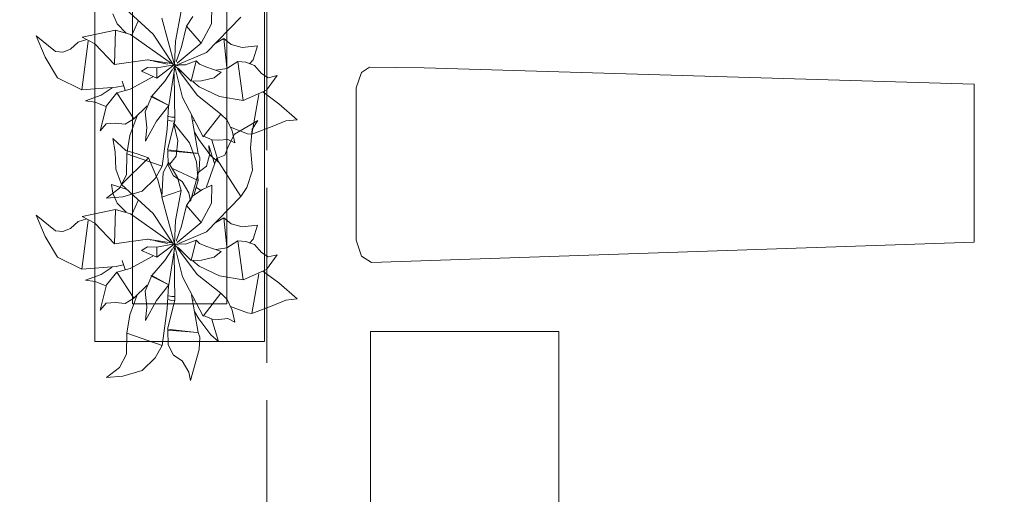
# Model space of a CAD drawing. Header units: millimetres. Extents: x -14761 to 157739, y -22400 to 107990.
# Tile 148 of 228: x 120194 to 122806, y 21397 to 22658. Entities that reach past the tile are written whole.
import ezdxf

# ---------------------------------------------------------------- set-up
doc = ezdxf.new("R2010")
doc.units = ezdxf.units.MM
doc.header["$MEASUREMENT"] = 0
doc.linetypes.add('Штриховая', pattern=[564.444447, 282.222223, -282.222223])
for name, color, linetype in [('Интерьер - лежаки 2', 7, 'Continuous'), ('Интерьер - Мебель', 7, 'Continuous'), ('Элемент Модели - Зона', 7, 'Continuous')]:
    doc.layers.add(name, color=color, linetype=linetype)

msp = doc.modelspace()

# ---------------------------------------------------------------- linework, layer by layer
at = {"layer": 'Интерьер - лежаки 2', "color": 7, "linetype": 'Continuous', "lineweight": 15}
for p, q in [((121124.5, 21330), (121124.5, 21830)), ((121124.5, 21830), (121624.5, 21830)), ((121624.5, 21830), (121624.5, 21330))]:
    msp.add_line(p, q, dxfattribs=at)
at = {"layer": 'Интерьер - лежаки 2', "color": 7, "linetype": 'Continuous', "lineweight": 15, "flags": 128}
msp.add_lwpolyline([(121267.6, 22529.7), (121122.4, 22531.5), (121101, 22517.4), (121086.5, 22476.7), (121086.4, 22071.8), (121101, 22030), (121127.8, 22013.3), (122726.5, 22066.7), (122726.5, 22486.7)], close=True, dxfattribs=at)
at = {"layer": 'Интерьер - Мебель', "color": 7, "linetype": 'Continuous', "lineweight": 15}
for p, q in [((120393.5, 23303.1), (120393.5, 21803.1)), ((120843.5, 21803.1), (120843.5, 23303.1)), ((120493.5, 23203.1), (120493.5, 21903.1)), ((120743.5, 21903.1), (120743.5, 23203.1)), ((120493.5, 21903.1), (120743.5, 21903.1)), ((120393.5, 21803.1), (120843.5, 21803.1))]:
    msp.add_line(p, q, dxfattribs=at)
at = {"layer": 'Интерьер - Мебель', "color": 252, "linetype": 'Continuous', "lineweight": 5}
for p, q in [((120441.7, 22673.4), (120453.1, 22646.3)), ((120441.7, 22673.4), (120453.1, 22646.3)), ((120464.7, 22696.1), (120548.2, 22618.9)), ((120464.7, 22696.1), (120548.2, 22618.9)), ((120607.9, 22600.5), (120622.9, 22680.3)), ((120607.9, 22600.5), (120622.9, 22680.3)), ((120702.7, 22646.3), (120703.5, 22694.2)), ((120702.7, 22646.3), (120703.5, 22694.2)), ((120453.1, 22646.3), (120476.9, 22622.1)), ((120453.1, 22646.3), (120476.9, 22622.1)), ((120492.6, 22618.4), (120508.6, 22653.2)), ((120492.6, 22618.4), (120508.6, 22653.2)), ((120571, 22662), (120604.6, 22538.1)), ((120571, 22662), (120604.6, 22538.1)), ((120637, 22640.5), (120653.7, 22666.4)), ((120637, 22640.5), (120653.7, 22666.4)), ((120676, 22595.1), (120702.7, 22646.3)), ((120676, 22595.1), (120702.7, 22646.3)), ((120689.7, 22570.5), (120781, 22664.5)), ((120689.7, 22570.5), (120781, 22664.5)), ((120360.2, 22611.4), (120448.3, 22629.5)), ((120360.2, 22611.4), (120448.3, 22629.5)), ((120445.6, 22538.3), (120448.3, 22629.5)), ((120445.6, 22538.3), (120448.3, 22629.5)), ((120448.3, 22629.5), (120488.3, 22618.4)), ((120448.3, 22629.5), (120488.3, 22618.4)), ((120623.8, 22585.2), (120637, 22640.5)), ((120623.8, 22585.2), (120637, 22640.5)), ((120637, 22640.5), (120676, 22595.1)), ((120637, 22640.5), (120676, 22595.1)), ((120238.1, 22614.9), (120261.6, 22557.7)), ((120238.1, 22614.9), (120288.9, 22573.2)), ((120238.1, 22614.9), (120261.6, 22557.7)), ((120238.1, 22614.9), (120288.9, 22573.2)), ((120329.4, 22579.4), (120349.2, 22597.7)), ((120329.4, 22579.4), (120349.2, 22597.7)), ((120349.2, 22597.7), (120372, 22605)), ((120349.2, 22597.7), (120372, 22605)), ((120359.5, 22471.5), (120375.8, 22600.5)), ((120359.5, 22471.5), (120375.8, 22600.5)), ((120360.2, 22611.4), (120393.4, 22593.1)), ((120360.2, 22611.4), (120393.4, 22593.1)), ((120488.3, 22618.4), (120597, 22540.8)), ((120488.3, 22618.4), (120597, 22540.8)), ((120548.2, 22618.9), (120601, 22538.8)), ((120548.2, 22618.9), (120601, 22538.8)), ((120604.6, 22538.1), (120607.9, 22600.5)), ((120604.6, 22538.1), (120607.9, 22600.5)), ((120611.8, 22542.4), (120676, 22595.1)), ((120611.8, 22542.4), (120676, 22595.1)), ((120714.7, 22594.9), (120736.1, 22607.5)), ((120714.7, 22594.9), (120736.1, 22607.5)), ((120716.5, 22598.6), (120717.4, 22595.8)), ((120716.5, 22598.6), (120717.4, 22595.8)), ((120736.1, 22607.5), (120743.4, 22530.3)), ((120736.1, 22607.5), (120754.9, 22591.4)), ((120736.1, 22607.5), (120743.4, 22530.3)), ((120736.1, 22607.5), (120754.9, 22591.4)), ((120288.9, 22573.2), (120308.9, 22571.1)), ((120288.9, 22573.2), (120308.9, 22571.1)), ((120308.9, 22571.1), (120329.4, 22579.4)), ((120308.9, 22571.1), (120329.4, 22579.4)), ((120393.4, 22593.1), (120445.6, 22538.3)), ((120393.4, 22593.1), (120445.6, 22538.3)), ((120609.7, 22545.6), (120623.8, 22585.2)), ((120609.7, 22545.6), (120623.8, 22585.2)), ((120616.5, 22539.7), (120689.7, 22570.5)), ((120616.5, 22539.7), (120689.7, 22570.5)), ((120754.9, 22591.4), (120784.4, 22583.8)), ((120754.9, 22591.4), (120784.4, 22583.8)), ((120784.4, 22583.8), (120825.2, 22588.4)), ((120784.4, 22583.8), (120825.2, 22588.4)), ((120813.8, 22550.7), (120825.2, 22588.4)), ((120813.8, 22550.7), (120825.2, 22588.4)), ((120261.6, 22557.7), (120294.1, 22503.3)), ((120261.6, 22557.7), (120294.1, 22503.3)), ((120445.6, 22538.3), (120533.5, 22551.1)), ((120445.6, 22538.3), (120533.5, 22551.1)), ((120533.5, 22551.1), (120597, 22540.8)), ((120533.5, 22551.1), (120597, 22540.8)), ((120533.9, 22550.8), (120535, 22550.6)), ((120533.9, 22550.8), (120535, 22550.6)), ((120540.6, 22549.4), (120542.8, 22548.9)), ((120540.6, 22549.4), (120542.8, 22548.9)), ((120547.3, 22547.9), (120551.8, 22546.9)), ((120547.3, 22547.9), (120551.8, 22546.9)), ((120554, 22546.4), (120586.3, 22539.4)), ((120554, 22546.4), (120586.3, 22539.4)), ((120634, 22537.3), (120662.4, 22548.1)), ((120634, 22537.3), (120662.4, 22548.1)), ((120648.8, 22494.4), (120662.4, 22548.1)), ((120648.8, 22494.4), (120662.4, 22548.1)), ((120662.4, 22548.1), (120671.3, 22539.1)), ((120662.4, 22548.1), (120671.3, 22539.1)), ((120743.4, 22528.1), (120773, 22546.1)), ((120743.4, 22528.1), (120773, 22546.1)), ((120773, 22546.1), (120786.7, 22443.1)), ((120773, 22546.1), (120794.3, 22544.4)), ((120773, 22546.1), (120786.7, 22443.1)), ((120773, 22546.1), (120794.3, 22544.4)), ((120794.3, 22544.4), (120816.9, 22536.3)), ((120794.3, 22544.4), (120816.9, 22536.3)), ((120803.9, 22540.4), (120813.8, 22550.7)), ((120803.9, 22540.4), (120813.8, 22550.7)), ((120517.7, 22520.5), (120533.7, 22530.7)), ((120517.7, 22520.5), (120533.7, 22530.7)), ((120517.7, 22520.5), (120557.8, 22502.7)), ((120517.7, 22520.5), (120557.8, 22502.7)), ((120533.7, 22530.7), (120557.6, 22529.9)), ((120533.7, 22530.7), (120557.6, 22529.9)), ((120557.6, 22529.9), (120604.6, 22538.1)), ((120557.6, 22529.9), (120604.6, 22538.1)), ((120557.6, 22529.9), (120557.8, 22502.7)), ((120557.6, 22529.9), (120557.8, 22502.7)), ((120557.8, 22502.7), (120600.1, 22534.7)), ((120557.8, 22502.7), (120600.1, 22534.7)), ((120579.2, 22494.2), (120598.4, 22524.5)), ((120579.2, 22494.2), (120598.4, 22524.5)), ((120590.2, 22429.6), (120606.1, 22531.6)), ((120590.2, 22429.6), (120606.1, 22531.6)), ((120599.8, 22524.7), (120607.2, 22538.6)), ((120599.8, 22524.7), (120607.2, 22538.6)), ((120600.6, 22535), (120607.2, 22538.6)), ((120600.6, 22535), (120607.2, 22538.6)), ((120601.8, 22537.6), (120604, 22537.1)), ((120601.8, 22537.6), (120604, 22537.1)), ((120603.5, 22537.3), (120604.6, 22538.1)), ((120603.5, 22537.3), (120604.6, 22538.1)), ((120606, 22532.5), (120626, 22451.3)), ((120606, 22532.5), (120626, 22451.3)), ((120606.3, 22536.5), (120614.2, 22534.6)), ((120606.3, 22536.5), (120614.2, 22534.6)), ((120606.3, 22533.8), (120623.2, 22519.3)), ((120606.3, 22533.8), (120623.2, 22519.3)), ((120610.1, 22538), (120634, 22537.3)), ((120610.1, 22538), (120634, 22537.3)), ((120612.7, 22527.3), (120665.2, 22457)), ((120612.7, 22527.3), (120665.2, 22457)), ((120614.4, 22528.5), (120648.8, 22494.4)), ((120614.4, 22528.5), (120648.8, 22494.4)), ((120671.3, 22539.1), (120688.1, 22532.5)), ((120671.3, 22539.1), (120688.1, 22532.5)), ((120688.1, 22532.5), (120728.7, 22518.3)), ((120688.1, 22532.5), (120728.7, 22518.3)), ((120710.1, 22503.4), (120728.7, 22518.3)), ((120710.1, 22503.4), (120728.7, 22518.3)), ((120715.8, 22523.8), (120743.4, 22528.1)), ((120715.8, 22523.8), (120743.4, 22528.1)), ((120816.9, 22536.3), (120835.4, 22515)), ((120816.9, 22536.3), (120835.4, 22515)), ((120294.1, 22503.3), (120359.5, 22471.5)), ((120294.1, 22503.3), (120359.5, 22471.5)), ((120465.8, 22494.5), (120474.1, 22470.7)), ((120465.8, 22494.5), (120474.1, 22470.7)), ((120487.4, 22473.3), (120547.3, 22505.9)), ((120487.4, 22473.3), (120547.3, 22505.9)), ((120544.5, 22454.1), (120579.2, 22494.2)), ((120544.5, 22454.1), (120579.2, 22494.2)), ((120603.9, 22513.7), (120606, 22388.8)), ((120603.9, 22513.7), (120606, 22388.8)), ((120648.8, 22494.4), (120676.6, 22494.8)), ((120648.8, 22494.4), (120676.6, 22494.8)), ((120653.3, 22493.5), (120670.2, 22479.1)), ((120653.3, 22493.5), (120670.2, 22479.1)), ((120676.6, 22494.8), (120710.1, 22503.4)), ((120676.6, 22494.8), (120710.1, 22503.4)), ((120835.4, 22515), (120853.2, 22503.6)), ((120835.4, 22515), (120853.2, 22503.6)), ((120849.3, 22470), (120877, 22509.6)), ((120849.3, 22470), (120877, 22509.6)), ((120853.2, 22503.6), (120877, 22509.6)), ((120853.2, 22503.6), (120877, 22509.6)), ((120359.5, 22471.5), (120450.1, 22478.4)), ((120359.5, 22471.5), (120450.1, 22478.4)), ((120410.1, 22457), (120439.5, 22476.9)), ((120410.1, 22457), (120439.5, 22476.9)), ((120424.4, 22429.2), (120451.9, 22463.6)), ((120424.4, 22429.2), (120451.9, 22463.6)), ((120450.1, 22478.4), (120469.1, 22482.3)), ((120450.1, 22478.4), (120469.1, 22482.3)), ((120451.9, 22463.6), (120487.4, 22473.3)), ((120451.9, 22463.6), (120487.4, 22473.3)), ((120451.9, 22463.6), (120497.3, 22394.7)), ((120451.9, 22463.6), (120497.3, 22394.7)), ((120670.2, 22479.1), (120724.5, 22453.8)), ((120670.2, 22479.1), (120724.5, 22453.8)), ((120786.7, 22443.1), (120849.3, 22470)), ((120786.7, 22443.1), (120849.3, 22470)), ((120839.6, 22465.9), (120882, 22434.5)), ((120839.6, 22465.9), (120882, 22434.5)), ((120368.7, 22442), (120410.1, 22457)), ((120368.7, 22442), (120410.1, 22457)), ((120368.7, 22442), (120394.5, 22438.4)), ((120368.7, 22442), (120394.5, 22438.4)), ((120394.5, 22438.4), (120423.1, 22426.8)), ((120394.5, 22438.4), (120423.1, 22426.8)), ((120526.9, 22412.7), (120544.5, 22454.1)), ((120526.9, 22412.7), (120544.5, 22454.1)), ((120541.9, 22453.3), (120544.5, 22454.1)), ((120541.9, 22453.3), (120544.5, 22454.1)), ((120541.9, 22453.3), (120590.2, 22429.6)), ((120541.9, 22453.3), (120590.2, 22429.6)), ((120544.5, 22454.1), (120590.2, 22429.6)), ((120544.5, 22454.1), (120590.2, 22429.6)), ((120626, 22451.3), (120680.7, 22346.1)), ((120626, 22451.3), (120680.7, 22346.1)), ((120665.2, 22457), (120727.5, 22407.1)), ((120665.2, 22457), (120727.5, 22407.1)), ((120724.5, 22453.8), (120786.7, 22443.1)), ((120724.5, 22453.8), (120786.7, 22443.1)), ((120810.1, 22353.5), (120828.2, 22458.8)), ((120810.1, 22353.5), (120828.2, 22458.8)), ((120408, 22362.6), (120424.4, 22429.2)), ((120408, 22362.6), (120424.4, 22429.2)), ((120497.3, 22394.7), (120532.8, 22428.5)), ((120497.3, 22394.7), (120532.8, 22428.5)), ((120526.9, 22412.7), (120531.6, 22371.6)), ((120526.9, 22412.7), (120531.6, 22371.6)), ((120557.3, 22388.3), (120590.2, 22429.6)), ((120557.3, 22388.3), (120590.2, 22429.6)), ((120585.6, 22366.7), (120588.8, 22426.7)), ((120585.6, 22366.7), (120588.8, 22426.7)), ((120882, 22434.5), (120930.1, 22392)), ((120882, 22434.5), (120930.1, 22392)), ((120473.9, 22380.3), (120497.3, 22394.7)), ((120473.9, 22380.3), (120497.3, 22394.7)), ((120486, 22350.1), (120506.3, 22402.7)), ((120486, 22350.1), (120506.3, 22402.7)), ((120528.3, 22334.7), (120557.3, 22388.3)), ((120528.3, 22334.7), (120557.3, 22388.3)), ((120586.1, 22312.4), (120606, 22388.8)), ((120586.1, 22312.4), (120606, 22388.8)), ((120587.5, 22390.4), (120597.6, 22388.3)), ((120587.5, 22390.4), (120597.6, 22388.3)), ((120588.8, 22400.2), (120598, 22398.4)), ((120588.8, 22400.2), (120598, 22398.4)), ((120597.6, 22388.3), (120605.4, 22388.8)), ((120597.6, 22388.3), (120605.4, 22388.8)), ((120598, 22398.4), (120604.6, 22398.7)), ((120598, 22398.4), (120604.6, 22398.7)), ((120650.2, 22403.3), (120667.7, 22302.7)), ((120650.2, 22403.3), (120667.7, 22302.7)), ((120654.5, 22388.6), (120656.7, 22390.1)), ((120654.5, 22388.6), (120656.7, 22390.1)), ((120680.7, 22346.1), (120727.5, 22407.1)), ((120680.7, 22346.1), (120727.5, 22407.1)), ((120727.5, 22407.1), (120745, 22390.6)), ((120727.5, 22407.1), (120745, 22390.6)), ((120745, 22390.6), (120758, 22362.4)), ((120745, 22390.6), (120758, 22362.4)), ((120763.8, 22353.4), (120825.6, 22390.3)), ((120763.8, 22353.4), (120825.6, 22390.3)), ((120811.1, 22366.9), (120825.6, 22390.3)), ((120811.1, 22366.9), (120825.6, 22390.3)), ((120864.2, 22374.3), (120900.1, 22389.2)), ((120864.2, 22374.3), (120900.1, 22389.2)), ((120900.1, 22389.2), (120930.1, 22392)), ((120900.1, 22389.2), (120930.1, 22392)), ((120408, 22362.6), (120423.5, 22381.2)), ((120408, 22362.6), (120423.5, 22381.2)), ((120423.5, 22381.2), (120448.4, 22382.4)), ((120423.5, 22381.2), (120448.4, 22382.4)), ((120448.4, 22382.4), (120473.9, 22380.3)), ((120448.4, 22382.4), (120473.9, 22380.3)), ((120528.3, 22334.7), (120531.6, 22371.6)), ((120528.3, 22334.7), (120531.6, 22371.6)), ((120571.8, 22268.6), (120585.6, 22366.7)), ((120571.8, 22268.6), (120585.6, 22366.7)), ((120602.5, 22383.5), (120614.1, 22336.1)), ((120602.5, 22383.5), (120644.6, 22330.5)), ((120602.5, 22383.5), (120614.1, 22336.1)), ((120602.5, 22383.5), (120644.6, 22330.5)), ((120658.2, 22359.1), (120669.6, 22339.1)), ((120658.2, 22359.1), (120669.6, 22339.1)), ((120753.8, 22371.9), (120798.7, 22354.9)), ((120753.8, 22371.9), (120798.7, 22354.9)), ((120758, 22362.4), (120764.9, 22330.5)), ((120758, 22362.4), (120764.9, 22330.5)), ((120806.3, 22317.6), (120811.1, 22366.9)), ((120806.3, 22317.6), (120811.1, 22366.9)), ((120810.1, 22353.5), (120864.2, 22374.3)), ((120810.1, 22353.5), (120864.2, 22374.3)), ((120441.3, 22342.1), (120447.5, 22306.6)), ((120441.3, 22342.1), (120476, 22310.6)), ((120441.3, 22342.1), (120447.5, 22306.6)), ((120441.3, 22342.1), (120476, 22310.6)), ((120478.3, 22301.6), (120486, 22350.1)), ((120478.3, 22301.6), (120486, 22350.1)), ((120608.9, 22295.2), (120614.1, 22336.1)), ((120608.9, 22295.2), (120614.1, 22336.1)), ((120669.6, 22339.1), (120701.1, 22296.4)), ((120669.6, 22339.1), (120701.1, 22296.4)), ((120682.2, 22348.1), (120704.6, 22338.4)), ((120682.2, 22348.1), (120704.6, 22338.4)), ((120704, 22337.7), (120721.5, 22279.1)), ((120704, 22337.7), (120721.5, 22279.1)), ((120704.6, 22338.4), (120722.9, 22337.5)), ((120704.6, 22338.4), (120722.9, 22337.5)), ((120722.9, 22337.5), (120746.1, 22339.8)), ((120722.9, 22337.5), (120746.1, 22339.8)), ((120746.1, 22339.8), (120764.9, 22330.5)), ((120746.1, 22339.8), (120764.9, 22330.5)), ((120748, 22322.8), (120763.8, 22353.4)), ((120748, 22322.8), (120763.8, 22353.4)), ((120798.7, 22354.9), (120810.1, 22353.5)), ((120798.7, 22354.9), (120810.1, 22353.5)), ((120447.5, 22306.6), (120449, 22261)), ((120447.5, 22306.6), (120449, 22261)), ((120476, 22310.6), (120505.8, 22301.4)), ((120476, 22310.6), (120505.8, 22301.4)), ((120586.1, 22312.4), (120663.2, 22303.2)), ((120586.1, 22312.4), (120663.2, 22303.2)), ((120586.8, 22309.2), (120588.1, 22270.4)), ((120586.8, 22309.2), (120667.7, 22302.7)), ((120586.8, 22309.2), (120588.1, 22270.4)), ((120586.8, 22309.2), (120667.7, 22302.7)), ((120644.6, 22330.5), (120663.7, 22280.4)), ((120644.6, 22330.5), (120663.7, 22280.4)), ((120696.3, 22323.3), (120697.5, 22298.1)), ((120696.3, 22323.3), (120711.3, 22276.1)), ((120696.3, 22323.3), (120697.5, 22298.1)), ((120696.3, 22323.3), (120711.3, 22276.1)), ((120738.1, 22297.5), (120748, 22322.8)), ((120738.1, 22297.5), (120748, 22322.8)), ((120806.3, 22317.6), (120812.1, 22258.1)), ((120806.3, 22317.6), (120812.1, 22258.1)), ((120464.7, 22220), (120536, 22290.6)), ((120464.7, 22220), (120536, 22290.6)), ((120477.8, 22245.3), (120478.3, 22301.6)), ((120477.8, 22245.3), (120478.3, 22301.6)), ((120478.3, 22301.6), (120571.8, 22268.6)), ((120478.3, 22301.6), (120571.8, 22268.6)), ((120505.8, 22301.4), (120536, 22290.6)), ((120505.8, 22301.4), (120536, 22290.6)), ((120536, 22290.6), (120561.1, 22232.2)), ((120536, 22290.6), (120561.1, 22232.2)), ((120592.6, 22273.9), (120608.9, 22295.2)), ((120592.6, 22273.9), (120608.9, 22295.2)), ((120663.7, 22280.4), (120667.4, 22230.5)), ((120663.7, 22280.4), (120667.4, 22230.5)), ((120667.7, 22302.7), (120671.7, 22290.4)), ((120667.7, 22302.7), (120671.7, 22290.4)), ((120670.4, 22257.6), (120671.7, 22290.4)), ((120670.4, 22257.6), (120671.7, 22290.4)), ((120689.4, 22213.8), (120716.3, 22288.8)), ((120689.4, 22213.8), (120716.3, 22288.8)), ((120690, 22268.4), (120697.5, 22298.1)), ((120690, 22268.4), (120697.5, 22298.1)), ((120701.1, 22296.4), (120721.5, 22279.1)), ((120701.1, 22296.4), (120721.5, 22279.1)), ((120716.3, 22288.8), (120738.1, 22297.5)), ((120716.3, 22288.8), (120738.1, 22297.5)), ((120716.3, 22288.8), (120781, 22188.5)), ((120716.3, 22288.8), (120781, 22188.5)), ((120449, 22261), (120464.7, 22220)), ((120449, 22261), (120464.7, 22220)), ((120553.8, 22235.5), (120571.8, 22268.6)), ((120553.8, 22235.5), (120571.8, 22268.6)), ((120575, 22252), (120588.8, 22278.6)), ((120575, 22252), (120588.8, 22278.6)), ((120588.1, 22270.4), (120602.5, 22242.6)), ((120588.1, 22270.4), (120602.5, 22242.6)), ((120588.8, 22278.6), (120612.7, 22238.5)), ((120588.8, 22278.6), (120612.7, 22238.5)), ((120599.5, 22262.8), (120667.4, 22230.5)), ((120599.5, 22262.8), (120667.4, 22230.5)), ((120647.6, 22175.3), (120670.4, 22257.6)), ((120647.6, 22175.3), (120670.4, 22257.6)), ((120667.1, 22251), (120690, 22268.4)), ((120667.1, 22251), (120690, 22268.4)), ((120796.8, 22212.3), (120812.1, 22258.1)), ((120796.8, 22212.3), (120812.1, 22258.1)), ((120458.8, 22210.2), (120477.8, 22245.3)), ((120458.8, 22210.2), (120477.8, 22245.3)), ((120519.1, 22202.3), (120553.8, 22235.5)), ((120519.1, 22202.3), (120553.8, 22235.5)), ((120561.1, 22232.2), (120571.4, 22192)), ((120561.1, 22232.2), (120571.4, 22192)), ((120571, 22186), (120575, 22252)), ((120571, 22186), (120575, 22252)), ((120602.5, 22242.6), (120625.2, 22227.7)), ((120602.5, 22242.6), (120625.2, 22227.7)), ((120612.7, 22238.5), (120622.9, 22204.3)), ((120612.7, 22238.5), (120622.9, 22204.3)), ((120657.3, 22193.9), (120667.4, 22230.5)), ((120657.3, 22193.9), (120667.4, 22230.5)), ((120424.1, 22183.7), (120458.8, 22210.2)), ((120424.1, 22183.7), (120458.8, 22210.2)), ((120438.2, 22220.1), (120441.7, 22197.3)), ((120438.2, 22220.1), (120479.2, 22206.3)), ((120438.2, 22220.1), (120441.7, 22197.3)), ((120438.2, 22220.1), (120479.2, 22206.3)), ((120464.7, 22220), (120548.2, 22142.9)), ((120464.7, 22220), (120548.2, 22142.9)), ((120467.9, 22187.5), (120519.1, 22202.3)), ((120467.9, 22187.5), (120519.1, 22202.3)), ((120567.8, 22204.6), (120572.2, 22206)), ((120567.8, 22204.6), (120572.2, 22206)), ((120571, 22186), (120622.9, 22204.3)), ((120571, 22186), (120622.9, 22204.3)), ((120607.9, 22124.5), (120622.9, 22204.3)), ((120607.9, 22124.5), (120622.9, 22204.3)), ((120625.2, 22227.7), (120642.8, 22197.6)), ((120625.2, 22227.7), (120642.8, 22197.6)), ((120653.7, 22190.3), (120679.4, 22207.1)), ((120653.7, 22190.3), (120679.4, 22207.1)), ((120663.4, 22212.2), (120674.5, 22204.4)), ((120663.4, 22212.2), (120674.5, 22204.4)), ((120679.4, 22207.1), (120703.5, 22218.2)), ((120679.4, 22207.1), (120703.5, 22218.2)), ((120702.7, 22170.2), (120703.5, 22218.2)), ((120702.7, 22170.2), (120703.5, 22218.2)), ((120781, 22188.5), (120796.8, 22212.3)), ((120781, 22188.5), (120796.8, 22212.3)), ((120424.1, 22183.7), (120467.9, 22187.5)), ((120424.1, 22183.7), (120467.9, 22187.5)), ((120441.7, 22197.3), (120453.1, 22170.3)), ((120441.7, 22197.3), (120453.1, 22170.3)), ((120492.6, 22142.4), (120508.6, 22177.1)), ((120492.6, 22142.4), (120508.6, 22177.1)), ((120571, 22186), (120604.6, 22062.1)), ((120571, 22186), (120604.6, 22062.1)), ((120637, 22164.5), (120653.7, 22190.3)), ((120637, 22164.5), (120653.7, 22190.3)), ((120642.8, 22197.6), (120647.6, 22175.3)), ((120642.8, 22197.6), (120647.6, 22175.3)), ((120689.7, 22094.5), (120781, 22188.5)), ((120689.7, 22094.5), (120781, 22188.5)), ((120360.2, 22135.4), (120448.3, 22153.4)), ((120360.2, 22135.4), (120448.3, 22153.4)), ((120445.6, 22062.3), (120448.3, 22153.4)), ((120445.6, 22062.3), (120448.3, 22153.4)), ((120448.3, 22153.4), (120488.3, 22142.4)), ((120448.3, 22153.4), (120488.3, 22142.4)), ((120453.1, 22170.3), (120476.9, 22146.1)), ((120453.1, 22170.3), (120476.9, 22146.1)), ((120623.8, 22109.1), (120637, 22164.5)), ((120623.8, 22109.1), (120637, 22164.5)), ((120637, 22164.5), (120676, 22119.1)), ((120637, 22164.5), (120676, 22119.1)), ((120676, 22119.1), (120702.7, 22170.2)), ((120676, 22119.1), (120702.7, 22170.2)), ((120238.1, 22138.9), (120261.6, 22081.6)), ((120238.1, 22138.9), (120288.9, 22097.2)), ((120238.1, 22138.9), (120261.6, 22081.6)), ((120238.1, 22138.9), (120288.9, 22097.2)), ((120349.2, 22121.7), (120372, 22129)), ((120349.2, 22121.7), (120372, 22129)), ((120359.5, 21995.5), (120375.8, 22124.5)), ((120359.5, 21995.5), (120375.8, 22124.5)), ((120360.2, 22135.4), (120393.4, 22117.1)), ((120360.2, 22135.4), (120393.4, 22117.1)), ((120488.3, 22142.4), (120597, 22064.8)), ((120488.3, 22142.4), (120597, 22064.8)), ((120548.2, 22142.9), (120601, 22062.8)), ((120548.2, 22142.9), (120601, 22062.8)), ((120604.6, 22062.1), (120607.9, 22124.5)), ((120604.6, 22062.1), (120607.9, 22124.5)), ((120714.7, 22118.9), (120736.1, 22131.5)), ((120714.7, 22118.9), (120736.1, 22131.5)), ((120736.1, 22131.5), (120743.4, 22054.3)), ((120736.1, 22131.5), (120754.9, 22115.4)), ((120736.1, 22131.5), (120743.4, 22054.3)), ((120736.1, 22131.5), (120754.9, 22115.4)), ((120308.9, 22095.1), (120329.4, 22103.4)), ((120308.9, 22095.1), (120329.4, 22103.4)), ((120329.4, 22103.4), (120349.2, 22121.7)), ((120329.4, 22103.4), (120349.2, 22121.7)), ((120393.4, 22117.1), (120445.6, 22062.3)), ((120393.4, 22117.1), (120445.6, 22062.3)), ((120609.7, 22069.6), (120623.8, 22109.1)), ((120609.7, 22069.6), (120623.8, 22109.1)), ((120611.8, 22066.3), (120676, 22119.1)), ((120611.8, 22066.3), (120676, 22119.1)), ((120716.5, 22122.5), (120717.4, 22119.7)), ((120716.5, 22122.5), (120717.4, 22119.7)), ((120754.9, 22115.4), (120784.4, 22107.8)), ((120754.9, 22115.4), (120784.4, 22107.8)), ((120784.4, 22107.8), (120825.2, 22112.4)), ((120784.4, 22107.8), (120825.2, 22112.4)), ((120813.8, 22074.6), (120825.2, 22112.4)), ((120813.8, 22074.6), (120825.2, 22112.4)), ((120261.6, 22081.6), (120294.1, 22027.3)), ((120261.6, 22081.6), (120294.1, 22027.3)), ((120288.9, 22097.2), (120308.9, 22095.1)), ((120288.9, 22097.2), (120308.9, 22095.1)), ((120445.6, 22062.3), (120533.5, 22075.1)), ((120445.6, 22062.3), (120533.5, 22075.1)), ((120533.5, 22075.1), (120597, 22064.8)), ((120533.5, 22075.1), (120597, 22064.8)), ((120533.9, 22074.8), (120535, 22074.6)), ((120533.9, 22074.8), (120535, 22074.6)), ((120540.6, 22073.3), (120542.8, 22072.9)), ((120540.6, 22073.3), (120542.8, 22072.9)), ((120547.3, 22071.9), (120551.8, 22070.9)), ((120547.3, 22071.9), (120551.8, 22070.9)), ((120616.5, 22063.6), (120689.7, 22094.5)), ((120616.5, 22063.6), (120689.7, 22094.5)), ((120634, 22061.3), (120662.4, 22072.1)), ((120634, 22061.3), (120662.4, 22072.1)), ((120648.8, 22018.3), (120662.4, 22072.1)), ((120648.8, 22018.3), (120662.4, 22072.1)), ((120662.4, 22072.1), (120671.3, 22063)), ((120662.4, 22072.1), (120671.3, 22063)), ((120803.9, 22064.4), (120813.8, 22074.6)), ((120803.9, 22064.4), (120813.8, 22074.6)), ((120517.7, 22044.5), (120533.7, 22054.7)), ((120517.7, 22044.5), (120533.7, 22054.7)), ((120533.7, 22054.7), (120557.6, 22053.8)), ((120533.7, 22054.7), (120557.6, 22053.8)), ((120554, 22070.4), (120586.3, 22063.4)), ((120554, 22070.4), (120586.3, 22063.4)), ((120557.6, 22053.8), (120604.6, 22062.1)), ((120557.6, 22053.8), (120604.6, 22062.1)), ((120557.6, 22053.8), (120557.8, 22026.6)), ((120557.6, 22053.8), (120557.8, 22026.6)), ((120557.8, 22026.6), (120600.1, 22058.7)), ((120557.8, 22026.6), (120600.1, 22058.7)), ((120579.2, 22018.2), (120598.4, 22048.5)), ((120579.2, 22018.2), (120598.4, 22048.5)), ((120590.2, 21953.5), (120606.1, 22055.6)), ((120590.2, 21953.5), (120606.1, 22055.6)), ((120599.8, 22048.7), (120607.2, 22062.6)), ((120599.8, 22048.7), (120607.2, 22062.6)), ((120600.6, 22059), (120607.2, 22062.6)), ((120600.6, 22059), (120607.2, 22062.6)), ((120601.8, 22061.6), (120604, 22061.1)), ((120601.8, 22061.6), (120604, 22061.1)), ((120603.5, 22061.3), (120604.6, 22062.1)), ((120603.5, 22061.3), (120604.6, 22062.1)), ((120606, 22056.5), (120626, 21975.2)), ((120606, 22056.5), (120626, 21975.2)), ((120606.3, 22060.5), (120614.2, 22058.6)), ((120606.3, 22060.5), (120614.2, 22058.6)), ((120606.3, 22057.7), (120623.2, 22043.3)), ((120606.3, 22057.7), (120623.2, 22043.3)), ((120610.1, 22062), (120634, 22061.3)), ((120610.1, 22062), (120634, 22061.3)), ((120612.7, 22051.3), (120665.2, 21981)), ((120612.7, 22051.3), (120665.2, 21981)), ((120614.4, 22052.4), (120648.8, 22018.3)), ((120614.4, 22052.4), (120648.8, 22018.3)), ((120671.3, 22063), (120688.1, 22056.5)), ((120671.3, 22063), (120688.1, 22056.5)), ((120688.1, 22056.5), (120728.7, 22042.3)), ((120688.1, 22056.5), (120728.7, 22042.3)), ((120715.8, 22047.8), (120743.4, 22052.1)), ((120715.8, 22047.8), (120743.4, 22052.1)), ((120743.4, 22052.1), (120773, 22070.1)), ((120743.4, 22052.1), (120773, 22070.1)), ((120773, 22070.1), (120786.7, 21967.1)), ((120773, 22070.1), (120794.3, 22068.4)), ((120773, 22070.1), (120786.7, 21967.1)), ((120773, 22070.1), (120794.3, 22068.4)), ((120794.3, 22068.4), (120816.9, 22060.3)), ((120794.3, 22068.4), (120816.9, 22060.3)), ((120816.9, 22060.3), (120835.4, 22039)), ((120816.9, 22060.3), (120835.4, 22039)), ((120294.1, 22027.3), (120359.5, 21995.5)), ((120294.1, 22027.3), (120359.5, 21995.5)), ((120487.4, 21997.3), (120547.3, 22029.9)), ((120487.4, 21997.3), (120547.3, 22029.9)), ((120517.7, 22044.5), (120557.8, 22026.6)), ((120517.7, 22044.5), (120557.8, 22026.6)), ((120603.9, 22037.7), (120606, 21912.8)), ((120603.9, 22037.7), (120606, 21912.8)), ((120676.6, 22018.7), (120710.1, 22027.4)), ((120676.6, 22018.7), (120710.1, 22027.4)), ((120710.1, 22027.4), (120728.7, 22042.3)), ((120710.1, 22027.4), (120728.7, 22042.3)), ((120835.4, 22039), (120853.2, 22027.6)), ((120835.4, 22039), (120853.2, 22027.6)), ((120849.3, 21994), (120877, 22033.6)), ((120849.3, 21994), (120877, 22033.6)), ((120853.2, 22027.6), (120877, 22033.6)), ((120853.2, 22027.6), (120877, 22033.6)), ((120359.5, 21995.5), (120450.1, 22002.3)), ((120359.5, 21995.5), (120450.1, 22002.3)), ((120410.1, 21981), (120439.5, 22000.9)), ((120410.1, 21981), (120439.5, 22000.9)), ((120450.1, 22002.3), (120469.1, 22006.3)), ((120450.1, 22002.3), (120469.1, 22006.3)), ((120451.9, 21987.6), (120487.4, 21997.3)), ((120451.9, 21987.6), (120487.4, 21997.3)), ((120465.8, 22018.5), (120474.1, 21994.6)), ((120465.8, 22018.5), (120474.1, 21994.6)), ((120544.5, 21978.1), (120579.2, 22018.2)), ((120544.5, 21978.1), (120579.2, 22018.2)), ((120648.8, 22018.3), (120676.6, 22018.7)), ((120648.8, 22018.3), (120676.6, 22018.7)), ((120653.3, 22017.5), (120670.2, 22003)), ((120653.3, 22017.5), (120670.2, 22003)), ((120670.2, 22003), (120724.5, 21977.8)), ((120670.2, 22003), (120724.5, 21977.8)), ((120786.7, 21967.1), (120849.3, 21994)), ((120786.7, 21967.1), (120849.3, 21994)), ((120368.7, 21966), (120410.1, 21981)), ((120368.7, 21966), (120410.1, 21981)), ((120424.4, 21953.2), (120451.9, 21987.6)), ((120424.4, 21953.2), (120451.9, 21987.6)), ((120451.9, 21987.6), (120497.3, 21918.6)), ((120451.9, 21987.6), (120497.3, 21918.6)), ((120526.9, 21936.7), (120544.5, 21978.1)), ((120526.9, 21936.7), (120544.5, 21978.1)), ((120541.9, 21977.2), (120544.5, 21978.1)), ((120541.9, 21977.2), (120544.5, 21978.1)), ((120541.9, 21977.2), (120590.2, 21953.5)), ((120541.9, 21977.2), (120590.2, 21953.5)), ((120544.5, 21978.1), (120590.2, 21953.5)), ((120544.5, 21978.1), (120590.2, 21953.5)), ((120626, 21975.2), (120680.7, 21870.1)), ((120626, 21975.2), (120680.7, 21870.1)), ((120665.2, 21981), (120727.5, 21931.1)), ((120665.2, 21981), (120727.5, 21931.1)), ((120724.5, 21977.8), (120786.7, 21967.1)), ((120724.5, 21977.8), (120786.7, 21967.1)), ((120810.1, 21877.5), (120828.2, 21982.8)), ((120810.1, 21877.5), (120828.2, 21982.8)), ((120839.6, 21989.9), (120882, 21958.5)), ((120839.6, 21989.9), (120882, 21958.5)), ((120368.7, 21966), (120394.5, 21962.4)), ((120368.7, 21966), (120394.5, 21962.4)), ((120394.5, 21962.4), (120423.1, 21950.7)), ((120394.5, 21962.4), (120423.1, 21950.7)), ((120408, 21886.6), (120424.4, 21953.2)), ((120408, 21886.6), (120424.4, 21953.2)), ((120497.3, 21918.6), (120532.8, 21952.5)), ((120497.3, 21918.6), (120532.8, 21952.5)), ((120557.3, 21912.3), (120590.2, 21953.5)), ((120557.3, 21912.3), (120590.2, 21953.5)), ((120585.6, 21890.7), (120588.8, 21950.7)), ((120585.6, 21890.7), (120588.8, 21950.7)), ((120882, 21958.5), (120930.1, 21916)), ((120882, 21958.5), (120930.1, 21916)), ((120473.9, 21904.3), (120497.3, 21918.6)), ((120473.9, 21904.3), (120497.3, 21918.6)), ((120486, 21874.1), (120506.3, 21926.7)), ((120486, 21874.1), (120506.3, 21926.7)), ((120526.9, 21936.7), (120531.6, 21895.5)), ((120526.9, 21936.7), (120531.6, 21895.5)), ((120588.8, 21924.2), (120598, 21922.3)), ((120588.8, 21924.2), (120598, 21922.3)), ((120598, 21922.3), (120604.6, 21922.7)), ((120598, 21922.3), (120604.6, 21922.7)), ((120650.2, 21927.3), (120667.7, 21826.7)), ((120650.2, 21927.3), (120667.7, 21826.7)), ((120680.7, 21870.1), (120727.5, 21931.1)), ((120680.7, 21870.1), (120727.5, 21931.1)), ((120727.5, 21931.1), (120745, 21914.5)), ((120727.5, 21931.1), (120745, 21914.5)), ((120900.1, 21913.1), (120930.1, 21916)), ((120900.1, 21913.1), (120930.1, 21916)), ((120408, 21886.6), (120423.5, 21905.2)), ((120408, 21886.6), (120423.5, 21905.2)), ((120423.5, 21905.2), (120448.4, 21906.4)), ((120423.5, 21905.2), (120448.4, 21906.4)), ((120448.4, 21906.4), (120473.9, 21904.3)), ((120448.4, 21906.4), (120473.9, 21904.3)), ((120528.3, 21858.7), (120557.3, 21912.3)), ((120528.3, 21858.7), (120557.3, 21912.3)), ((120528.3, 21858.7), (120531.6, 21895.5)), ((120528.3, 21858.7), (120531.6, 21895.5)), ((120571.8, 21792.6), (120585.6, 21890.7)), ((120571.8, 21792.6), (120585.6, 21890.7)), ((120586.1, 21836.3), (120606, 21912.8)), ((120586.1, 21836.3), (120606, 21912.8)), ((120587.5, 21914.3), (120597.6, 21912.3)), ((120587.5, 21914.3), (120597.6, 21912.3)), ((120597.6, 21912.3), (120605.4, 21912.8)), ((120597.6, 21912.3), (120605.4, 21912.8)), ((120654.5, 21912.6), (120656.7, 21914.1)), ((120654.5, 21912.6), (120656.7, 21914.1)), ((120745, 21914.5), (120758, 21886.3)), ((120745, 21914.5), (120758, 21886.3)), ((120753.8, 21895.9), (120798.7, 21878.9)), ((120753.8, 21895.9), (120798.7, 21878.9)), ((120810.1, 21877.5), (120864.2, 21898.2)), ((120810.1, 21877.5), (120864.2, 21898.2)), ((120864.2, 21898.2), (120900.1, 21913.1)), ((120864.2, 21898.2), (120900.1, 21913.1)), ((120478.3, 21825.6), (120486, 21874.1)), ((120478.3, 21825.6), (120486, 21874.1)), ((120658.2, 21883.1), (120669.6, 21863.1)), ((120658.2, 21883.1), (120669.6, 21863.1)), ((120669.6, 21863.1), (120701.1, 21820.4)), ((120669.6, 21863.1), (120701.1, 21820.4)), ((120682.2, 21872.1), (120704.6, 21862.4)), ((120682.2, 21872.1), (120704.6, 21862.4)), ((120704.6, 21862.4), (120722.9, 21861.5)), ((120704.6, 21862.4), (120722.9, 21861.5)), ((120722.9, 21861.5), (120746.1, 21863.8)), ((120722.9, 21861.5), (120746.1, 21863.8)), ((120746.1, 21863.8), (120764.9, 21854.4)), ((120746.1, 21863.8), (120764.9, 21854.4)), ((120758, 21886.3), (120764.9, 21854.4)), ((120758, 21886.3), (120764.9, 21854.4)), ((120798.7, 21878.9), (120810.1, 21877.5)), ((120798.7, 21878.9), (120810.1, 21877.5)), ((120586.1, 21836.3), (120663.2, 21827.2)), ((120586.1, 21836.3), (120663.2, 21827.2)), ((120704, 21861.7), (120721.5, 21803.1)), ((120704, 21861.7), (120721.5, 21803.1)), ((120477.8, 21769.2), (120478.3, 21825.6)), ((120477.8, 21769.2), (120478.3, 21825.6)), ((120478.3, 21825.6), (120571.8, 21792.6)), ((120478.3, 21825.6), (120571.8, 21792.6)), ((120586.8, 21833.1), (120588.1, 21794.4)), ((120586.8, 21833.1), (120667.7, 21826.7)), ((120586.8, 21833.1), (120588.1, 21794.4)), ((120586.8, 21833.1), (120667.7, 21826.7)), ((120667.7, 21826.7), (120671.7, 21814.4)), ((120667.7, 21826.7), (120671.7, 21814.4)), ((120670.4, 21781.5), (120671.7, 21814.4)), ((120670.4, 21781.5), (120671.7, 21814.4)), ((120701.1, 21820.4), (120721.5, 21803.1)), ((120701.1, 21820.4), (120721.5, 21803.1)), ((120553.8, 21759.5), (120571.8, 21792.6)), ((120553.8, 21759.5), (120571.8, 21792.6)), ((120588.1, 21794.4), (120602.5, 21766.6)), ((120588.1, 21794.4), (120602.5, 21766.6)), ((120458.8, 21734.2), (120477.8, 21769.2)), ((120458.8, 21734.2), (120477.8, 21769.2)), ((120519.1, 21726.2), (120553.8, 21759.5)), ((120519.1, 21726.2), (120553.8, 21759.5)), ((120602.5, 21766.6), (120625.2, 21751.7)), ((120602.5, 21766.6), (120625.2, 21751.7)), ((120647.6, 21699.3), (120670.4, 21781.5)), ((120647.6, 21699.3), (120670.4, 21781.5)), ((120424.1, 21707.7), (120458.8, 21734.2)), ((120424.1, 21707.7), (120458.8, 21734.2)), ((120625.2, 21751.7), (120642.8, 21721.6)), ((120625.2, 21751.7), (120642.8, 21721.6)), ((120424.1, 21707.7), (120467.9, 21711.5)), ((120424.1, 21707.7), (120467.9, 21711.5)), ((120467.9, 21711.5), (120519.1, 21726.2)), ((120467.9, 21711.5), (120519.1, 21726.2)), ((120642.8, 21721.6), (120647.6, 21699.3)), ((120642.8, 21721.6), (120647.6, 21699.3))]:
    msp.add_line(p, q, dxfattribs=at)
at = {"layer": 'Элемент Модели - Зона', "color": 7, "linetype": 'Штриховая', "lineweight": 15, "flags": 128}
for points in [[(36150, 44957.4), (36110, 44957.4), (36110, 36320), (41880.3, 36320), (41880.3, 39141.6), (45142.5, 42405.1), (45156.7, 42391), (45156.7, 42420), (63300, 42420), (63300, 42400), (77399.7, 42400), (77399.7, 42420), (114081.4, 42420), (117316.7, 39176.5), (117320.1, 38841.9), (117320.1, 36305), (117360, 36305), (117360, 34300), (117120, 34300), (117120, 35700), (116700, 35700), (116700, 36100), (108300, 36100), (108300, 35700), (107700, 35700), (107700, 36100), (99320, 36100), (99320, 26970), (107700, 26970), (107700, 27650), (108300, 27650), (108300, 26460), (112380, 26460), (112380, 27370), (112500, 27370), (112500, 21180.1), (117120, 21180.1), (117120, 26250), (116650, 26250), (116650, 27750), (117120, 27750), (117120, 32800), (117360, 32800), (117360, 20150.1), (117120, 20150.1), (117120, 20940.1), (99320, 20940.1), (99320, 14650.1), (117120, 14650.1), (117120, 17700.1), (116700.1, 17700.1), (116700.1, 18325.6), (117120, 18325.6), (117120, 18650.1), (117360, 18650.1), (117360, 18320.1), (120850, 18320.1), (120850, 37205.1), (120238.9, 37205.1), (120238.9, 45000), (125700, 45000), (125700, 45300), (126300, 45300), (126300, 45000), (141025, 45000), (141025, 45100), (140125, 45100), (140125, 47500), (132700, 47500), (132700, 53680), (130530, 53680), (130530, 54300), (129182.9, 54300), (126300, 54300), (126300, 53700), (125700, 53700), (125700, 54212.5), (124799.8, 54212.5), (117300, 54212.5), (117300, 53700), (116700, 53700), (116700, 54212.5), (108300, 54212.5), (108300, 53700), (107700, 53700), (107700, 54212.5), (99300, 54212.5), (99300, 53700), (98700, 53700), (98700, 54212.5), (90650, 54212.5), (90650, 53700), (90050, 53700), (89950, 53700), (89950, 48632.8), (77450.1, 48632.8), (77450.1, 53800), (77450.1, 61690), (77460.1, 61690), (77460.1, 67850), (74720, 67850), (74720, 59730), (73964.5, 59730), (73964.5, 54212), (72300.1, 54212), (72300.1, 53700), (71700.1, 53700), (71700.1, 54212), (63300, 54212), (63300, 53700), (62700, 53700), (62700, 54212), (61025, 54212), (61025, 46500), (61025, 45000), (54300, 45000), (54300, 44700), (53700, 44700), (53700, 45000), (45300, 45000), (45300, 44700), (44700, 44700), (44700, 45000), (36750, 45000), (36750, 44700), (36150, 44700)], [(120850, 18309.2), (120850, 18300.1), (122410, 18300.1), (122410, 18320.1), (125725, 18320.1), (125725, 24100), (125700, 24100), (125700, 25600), (125725, 25600), (125725, 26250), (125650, 26250), (125650, 27750), (125725, 27750), (125725, 28400), (125700, 28400), (125700, 29900), (125725, 29900), (125725, 35700), (125700, 35700), (125700, 36300), (126300, 36300), (126300, 35825), (134700, 35825), (134700, 36300), (135300, 36300), (135300, 35825), (141025, 35825), (141025, 45000), (138380.7, 45000), (135300, 45000), (135300, 44700), (134700, 44700), (134700, 45000), (126300, 45000), (126300, 44700), (125700, 44700), (125700, 45000), (122696.3, 45000), (122696.3, 42752.3), (124332.5, 42752.3), (124332.5, 39578.1), (122696.3, 39578.1), (122696.3, 37205.1), (120850, 37205.1)]]:
    msp.add_lwpolyline(points, close=True, dxfattribs=at)

doc.saveas('drawing.dxf')
